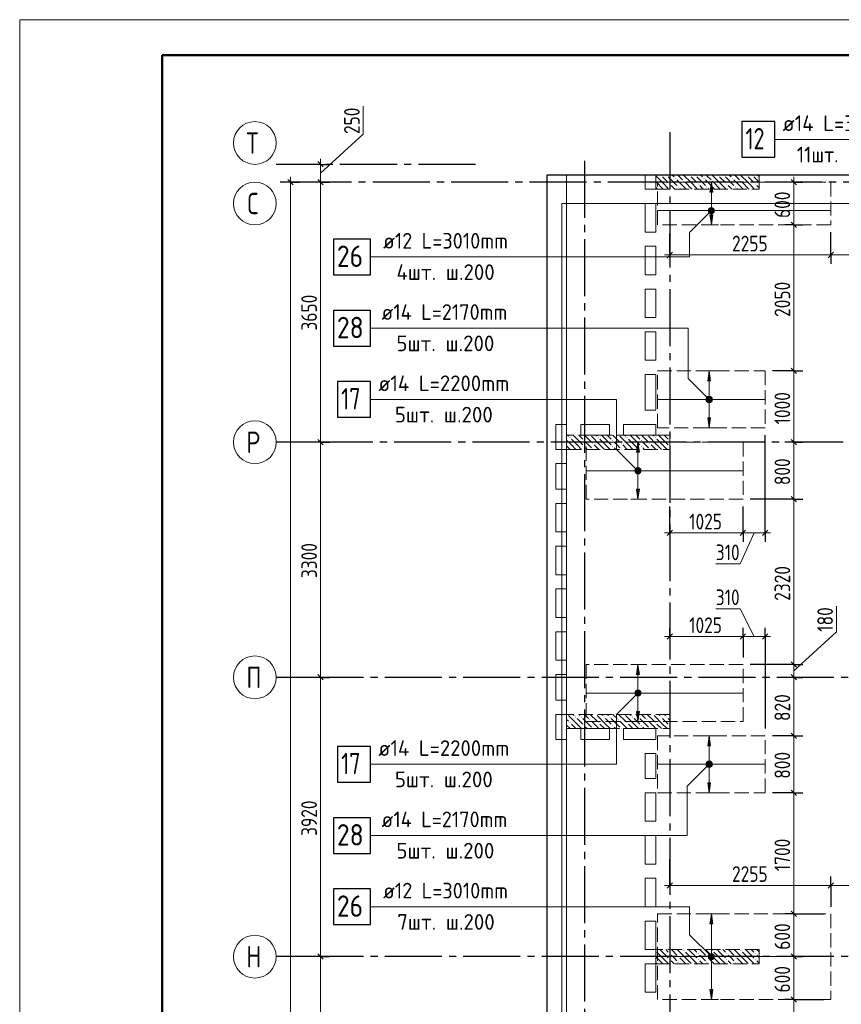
# Model space of a CAD drawing. Header units: millimetres. Extents: x 0 to 43617, y 0 to 59400.
# Tile 21 of 29: x 0 to 11528, y 45581 to 59400. Entities that reach past the tile are written whole.
import ezdxf

# ---------------------------------------------------------------- set-up
doc = ezdxf.new("R2010")
doc.units = ezdxf.units.MM
doc.linetypes.add('______2', pattern=[270, 200, -70])
doc.linetypes.add('______5', pattern=[1100, 800, -100, 100, -100])
for name, color, linetype, lineweight in [('Standard', 7, 'Continuous', 25), ('ДОП Верх по У', 7, 'Continuous', 25), ('ЖБ Пилон', 180, 'Continuous', 25), ('Оси', 40, '______5', 18), ('Позиционная метка номер позиции', 7, 'Continuous', 13), ('Примечания', 7, 'Continuous', 25)]:
    doc.layers.add(name, color=color, linetype=linetype, lineweight=lineweight)
doc.layers.add('ЖБ Перекрытие верхний уровень', color=7, linetype='Continuous', lineweight=25, true_color=0xe0e0ff)
doc.styles.add('GOST 2.304-81', font='txt')
doc.styles.add('ISOCPEUR', font='txt')

msp = doc.modelspace()

# ---------------------------------------------------------------- hatches: boundary and pattern name
at = {"layer": 'ДОП Верх по У', "linetype": 'Continuous', "lineweight": 13, "transparency": 33554687}
for points in [[(9725, 56980), (9705, 57120), (9685, 56980)], [(9667, 56720), (9742, 56720), (9737, 56739)], [(9667, 56720), (9737, 56739), (9673, 56739)], [(9673, 56701), (9742, 56720), (9667, 56720)], [(9673, 56739), (9737, 56739), (9724, 56752)], [(9673, 56739), (9724, 56752), (9686, 56752)], [(9673, 56701), (9737, 56701), (9742, 56720)], [(9686, 56688), (9737, 56701), (9673, 56701)], [(9686, 56752), (9724, 56752), (9705, 56758)], [(9686, 56688), (9724, 56688), (9737, 56701)], [(9724, 56688), (9686, 56688), (9705, 56683)], [(9694, 54330), (9674, 54470), (9654, 54330)], [(9636, 54070), (9711, 54070), (9706, 54089)], [(9636, 54070), (9706, 54089), (9642, 54089)], [(9642, 54051), (9711, 54070), (9636, 54070)], [(9642, 54089), (9706, 54089), (9693, 54102)], [(9642, 54089), (9693, 54102), (9655, 54102)], [(9642, 54051), (9706, 54051), (9711, 54070)], [(9655, 54038), (9706, 54051), (9642, 54051)], [(9655, 54102), (9693, 54102), (9674, 54108)], [(9655, 54038), (9693, 54038), (9706, 54051)], [(9693, 54038), (9655, 54038), (9674, 54033)], [(8695, 53330), (8675, 53470), (8655, 53330)], [(8637, 53070), (8712, 53070), (8707, 53089)], [(8637, 53070), (8707, 53089), (8642, 53089)], [(8642, 53051), (8712, 53070), (8637, 53070)], [(8642, 53089), (8707, 53089), (8693, 53102)], [(8642, 53089), (8693, 53102), (8656, 53102)], [(8642, 53051), (8707, 53051), (8712, 53070)], [(8656, 53102), (8693, 53102), (8675, 53108)], [(8656, 53038), (8707, 53051), (8642, 53051)], [(8656, 53038), (8693, 53038), (8707, 53051)], [(8693, 53038), (8656, 53038), (8675, 53033)], [(8695, 50210), (8675, 50350), (8655, 50210)], [(8637, 49950), (8712, 49950), (8707, 49969)], [(8637, 49950), (8707, 49969), (8642, 49969)], [(8642, 49931), (8712, 49950), (8637, 49950)], [(8642, 49969), (8707, 49969), (8693, 49982)], [(8642, 49969), (8693, 49982), (8656, 49982)], [(8642, 49931), (8707, 49931), (8712, 49950)], [(8656, 49918), (8707, 49931), (8642, 49931)], [(8656, 49982), (8693, 49982), (8675, 49988)], [(8656, 49918), (8693, 49918), (8707, 49931)], [(8693, 49918), (8656, 49918), (8675, 49913)], [(9694, 49210), (9674, 49350), (9654, 49210)], [(9636, 48950), (9711, 48950), (9706, 48969)], [(9636, 48950), (9706, 48969), (9642, 48969)], [(9642, 48931), (9711, 48950), (9636, 48950)], [(9642, 48969), (9706, 48969), (9693, 48982)], [(9642, 48969), (9693, 48982), (9655, 48982)], [(9642, 48931), (9706, 48931), (9711, 48950)], [(9655, 48918), (9706, 48931), (9642, 48931)], [(9655, 48982), (9693, 48982), (9674, 48988)], [(9655, 48918), (9693, 48918), (9706, 48931)], [(9693, 48918), (9655, 48918), (9674, 48913)], [(9725, 46710), (9705, 46850), (9685, 46710)], [(9667, 46250), (9742, 46250), (9737, 46269)], [(9667, 46250), (9737, 46269), (9673, 46269)], [(9673, 46231), (9742, 46250), (9667, 46250)], [(9673, 46269), (9737, 46269), (9724, 46282)], [(9673, 46269), (9724, 46282), (9686, 46282)], [(9673, 46231), (9737, 46231), (9742, 46250)], [(9686, 46218), (9737, 46231), (9673, 46231)], [(9686, 46282), (9724, 46282), (9705, 46288)], [(9686, 46218), (9724, 46218), (9737, 46231)], [(9724, 46218), (9686, 46218), (9705, 46213)]]:
    msp.add_hatch(color=7, dxfattribs=at).paths.add_polyline_path(points)
for points in [[(9725, 56660), (9705, 56520), (9685, 56660)], [(9694, 53810), (9674, 53670), (9654, 53810)], [(8695, 52810), (8675, 52670), (8655, 52810)], [(8695, 49690), (8675, 49550), (8655, 49690)], [(9694, 48690), (9674, 48550), (9654, 48690)], [(9725, 45790), (9705, 45650), (9685, 45790)]]:
    msp.add_hatch(color=7, dxfattribs=at).paths.add_polyline_path(points, flags=16)
at = {"layer": 'ЖБ Пилон', "linetype": 'Continuous', "lineweight": 18, "transparency": 33554687}
for points in [[(8994, 57213), (9001, 57220), (9007, 57213), (9001, 57207)], [(9074, 57213), (9081, 57220), (9087, 57213), (9081, 57207)], [(9394, 57213), (9401, 57220), (9407, 57213), (9401, 57207)], [(9474, 57213), (9481, 57220), (9487, 57213), (9481, 57207)], [(9794, 57213), (9801, 57220), (9807, 57213), (9801, 57207)], [(9874, 57213), (9881, 57220), (9887, 57213), (9881, 57207)], [(10194, 57213), (10201, 57220), (10207, 57213), (10201, 57207)], [(10274, 57213), (10281, 57220), (10287, 57213), (10281, 57207)], [(8924, 57137), (8927, 57133), (8924, 57130)], [(9114, 57093), (9121, 57100), (9127, 57093), (9121, 57087)], [(9194, 57173), (9201, 57180), (9207, 57173), (9201, 57167)], [(9314, 57133), (9321, 57140), (9327, 57133), (9321, 57127)], [(9514, 57093), (9521, 57100), (9527, 57093), (9521, 57087)], [(9594, 57173), (9601, 57180), (9607, 57173), (9601, 57167)], [(9714, 57133), (9721, 57140), (9727, 57133), (9721, 57127)], [(9914, 57093), (9921, 57100), (9927, 57093), (9921, 57087)], [(9994, 57173), (10001, 57180), (10007, 57173), (10001, 57167)], [(10114, 57133), (10121, 57140), (10127, 57133), (10121, 57127)], [(10314, 57093), (10321, 57100), (10327, 57093), (10321, 57087)], [(9234, 57053), (9241, 57060), (9247, 57053), (9241, 57047)], [(9634, 57053), (9641, 57060), (9647, 57053), (9641, 57047)], [(10034, 57053), (10041, 57060), (10047, 57053), (10041, 57047)], [(7714, 53533), (7721, 53540), (7727, 53533), (7721, 53527)], [(7914, 53493), (7921, 53500), (7927, 53493), (7921, 53487)], [(8004, 53570), (8001, 53567), (7998, 53570)], [(8114, 53533), (8121, 53540), (8127, 53533), (8121, 53527)], [(8314, 53493), (8321, 53500), (8327, 53493), (8321, 53487)], [(8404, 53570), (8401, 53567), (8398, 53570)], [(8514, 53533), (8521, 53540), (8527, 53533), (8521, 53527)], [(8714, 53493), (8721, 53500), (8727, 53493), (8721, 53487)], [(8804, 53570), (8801, 53567), (8798, 53570)], [(8914, 53533), (8921, 53540), (8927, 53533), (8921, 53527)], [(9114, 53493), (9121, 53500), (9124, 53497), (9124, 53490), (9121, 53487)], [(7914, 53413), (7921, 53420), (7927, 53413), (7921, 53407)], [(8034, 53453), (8041, 53460), (8047, 53453), (8041, 53447)], [(8034, 53373), (8041, 53380), (8047, 53373), (8044, 53370), (8038, 53370)], [(8314, 53413), (8321, 53420), (8327, 53413), (8321, 53407)], [(8434, 53453), (8441, 53460), (8447, 53453), (8441, 53447)], [(8434, 53373), (8441, 53380), (8447, 53373), (8444, 53370), (8438, 53370)], [(8714, 53413), (8721, 53420), (8727, 53413), (8721, 53407)], [(8834, 53453), (8841, 53460), (8847, 53453), (8841, 53447)], [(8834, 53373), (8841, 53380), (8847, 53373), (8844, 53370), (8838, 53370)], [(9114, 53413), (9121, 53420), (9124, 53417), (9124, 53410), (9121, 53407)], [(7684, 49650), (7681, 49647), (7678, 49650)], [(7794, 49613), (7801, 49620), (7807, 49613), (7801, 49607)], [(7874, 49613), (7881, 49620), (7887, 49613), (7881, 49607)], [(8084, 49650), (8081, 49647), (8078, 49650)], [(8194, 49613), (8201, 49620), (8207, 49613), (8201, 49607)], [(8274, 49613), (8281, 49620), (8287, 49613), (8281, 49607)], [(8484, 49650), (8481, 49647), (8478, 49650)], [(8594, 49613), (8601, 49620), (8607, 49613), (8601, 49607)], [(8674, 49613), (8681, 49620), (8687, 49613), (8681, 49607)], [(8884, 49650), (8881, 49647), (8878, 49650)], [(8994, 49613), (9001, 49620), (9007, 49613), (9001, 49607)], [(9074, 49613), (9081, 49620), (9087, 49613), (9081, 49607)], [(7714, 49533), (7721, 49540), (7727, 49533), (7721, 49527)], [(7914, 49493), (7921, 49500), (7927, 49493), (7921, 49487)], [(7994, 49573), (8001, 49580), (8007, 49573), (8001, 49567)], [(8114, 49533), (8121, 49540), (8127, 49533), (8121, 49527)], [(8314, 49493), (8321, 49500), (8327, 49493), (8321, 49487)], [(8394, 49573), (8401, 49580), (8407, 49573), (8401, 49567)], [(8514, 49533), (8521, 49540), (8527, 49533), (8521, 49527)], [(8714, 49493), (8721, 49500), (8727, 49493), (8721, 49487)], [(8794, 49573), (8801, 49580), (8807, 49573), (8801, 49567)], [(8914, 49533), (8921, 49540), (8927, 49533), (8921, 49527)], [(9114, 49493), (9121, 49500), (9124, 49497), (9124, 49490), (9121, 49487)], [(8034, 49453), (8041, 49460), (8047, 49453), (8044, 49450), (8038, 49450)], [(8434, 49453), (8441, 49460), (8447, 49453), (8444, 49450), (8438, 49450)], [(8834, 49453), (8841, 49460), (8847, 49453), (8844, 49450), (8838, 49450)], [(8924, 46337), (8927, 46333), (8924, 46330)], [(9114, 46293), (9121, 46300), (9127, 46293), (9121, 46287)], [(9314, 46333), (9321, 46340), (9327, 46333), (9321, 46327)], [(9514, 46293), (9521, 46300), (9527, 46293), (9521, 46287)], [(9714, 46333), (9721, 46340), (9727, 46333), (9721, 46327)], [(9914, 46293), (9921, 46300), (9927, 46293), (9921, 46287)], [(10114, 46333), (10121, 46340), (10127, 46333), (10121, 46327)], [(10314, 46293), (10321, 46300), (10327, 46293), (10321, 46287)], [(9114, 46213), (9121, 46220), (9127, 46213), (9121, 46207)], [(9234, 46253), (9241, 46260), (9247, 46253), (9241, 46247)], [(9234, 46173), (9241, 46180), (9247, 46173), (9241, 46167)], [(9514, 46213), (9521, 46220), (9527, 46213), (9521, 46207)], [(9634, 46253), (9641, 46260), (9647, 46253), (9641, 46247)], [(9634, 46173), (9641, 46180), (9647, 46173), (9641, 46167)], [(9914, 46213), (9921, 46220), (9927, 46213), (9921, 46207)], [(10034, 46253), (10041, 46260), (10047, 46253), (10041, 46247)], [(10034, 46173), (10041, 46180), (10047, 46173), (10041, 46167)], [(10314, 46213), (10321, 46220), (10327, 46213), (10321, 46207)]]:
    msp.add_hatch(color=7, dxfattribs=at).paths.add_polyline_path(points, flags=16)
at = {"layer": 'Позиционная метка номер позиции', "linetype": 'Continuous', "lineweight": 13, "transparency": 33554687}
for points in [[(9737, 56688), (9673, 56752), (9662, 56731)], [(9737, 56688), (9662, 56731), (9716, 56677)], [(9716, 56677), (9662, 56731), (9662, 56709)], [(9716, 56677), (9662, 56709), (9694, 56677)], [(9694, 56677), (9662, 56709), (9673, 56688)], [(9748, 56709), (9694, 56763), (9673, 56752)], [(9748, 56709), (9673, 56752), (9737, 56688)], [(9748, 56731), (9716, 56763), (9694, 56763)], [(9748, 56731), (9694, 56763), (9748, 56709)], [(9716, 56763), (9748, 56731), (9737, 56752)], [(9642, 54038), (9685, 54113), (9631, 54059)], [(9631, 54059), (9685, 54113), (9663, 54113)], [(9631, 54059), (9663, 54113), (9631, 54081)], [(9631, 54081), (9663, 54113), (9642, 54102)], [(9642, 54038), (9706, 54102), (9685, 54113)], [(9663, 54027), (9706, 54102), (9642, 54038)], [(9663, 54027), (9717, 54081), (9706, 54102)], [(9685, 54027), (9717, 54081), (9663, 54027)], [(9685, 54027), (9717, 54059), (9717, 54081)], [(9717, 54059), (9685, 54027), (9706, 54038)], [(8643, 53038), (8686, 53113), (8631, 53059)], [(8631, 53059), (8686, 53113), (8663, 53113)], [(8631, 53059), (8663, 53113), (8631, 53081)], [(8631, 53081), (8663, 53113), (8643, 53102)], [(8643, 53038), (8707, 53102), (8686, 53113)], [(8663, 53027), (8707, 53102), (8643, 53038)], [(8663, 53027), (8718, 53081), (8707, 53102)], [(8686, 53027), (8718, 53081), (8663, 53027)], [(8686, 53027), (8718, 53059), (8718, 53081)], [(8718, 53059), (8686, 53027), (8707, 53038)], [(8707, 49918), (8643, 49982), (8631, 49961)], [(8707, 49918), (8631, 49961), (8686, 49907)], [(8686, 49907), (8631, 49961), (8631, 49939)], [(8686, 49907), (8631, 49939), (8663, 49907)], [(8663, 49907), (8631, 49939), (8643, 49918)], [(8718, 49939), (8663, 49993), (8643, 49982)], [(8718, 49939), (8643, 49982), (8707, 49918)], [(8718, 49961), (8686, 49993), (8663, 49993)], [(8718, 49961), (8663, 49993), (8718, 49939)], [(8686, 49993), (8718, 49961), (8707, 49982)], [(9706, 48918), (9642, 48982), (9631, 48961)], [(9706, 48918), (9631, 48961), (9685, 48907)], [(9685, 48907), (9631, 48961), (9631, 48939)], [(9685, 48907), (9631, 48939), (9663, 48907)], [(9663, 48907), (9631, 48939), (9642, 48918)], [(9717, 48939), (9663, 48993), (9642, 48982)], [(9717, 48939), (9642, 48982), (9706, 48918)], [(9717, 48961), (9685, 48993), (9663, 48993)], [(9717, 48961), (9663, 48993), (9717, 48939)], [(9685, 48993), (9717, 48961), (9706, 48982)], [(9673, 46218), (9716, 46293), (9662, 46239)], [(9662, 46239), (9716, 46293), (9694, 46293)], [(9662, 46239), (9694, 46293), (9662, 46261)], [(9662, 46261), (9694, 46293), (9673, 46282)], [(9673, 46218), (9737, 46282), (9716, 46293)], [(9694, 46207), (9737, 46282), (9673, 46218)], [(9694, 46207), (9748, 46261), (9737, 46282)], [(9716, 46207), (9748, 46261), (9694, 46207)], [(9716, 46207), (9748, 46239), (9748, 46261)], [(9748, 46239), (9716, 46207), (9737, 46218)]]:
    msp.add_hatch(color=7, dxfattribs=at).paths.add_polyline_path(points)

# ---------------------------------------------------------------- linework, layer by layer
at = {"layer": 'Standard', "color": 7, "linetype": 'Continuous', "lineweight": 13, "transparency": 33554687}
for p, q in [((4821, 57795), (4821, 58186)), ((4221, 57245), (4821, 57795)), ((4221, 57370), (4221, 57445)), ((4221, 57120), (4221, 57370)), ((3802, 57120), (3802, 57195)), ((4221, 53470), (4221, 57120)), ((10861, 57120), (10861, 57195)), ((10861, 57120), (10861, 56520)), ((9124, 56098), (9049, 56098)), ((11381, 56098), (12989, 56098)), ((10861, 54470), (10861, 53470)), ((4221, 50170), (4221, 53470)), ((10861, 53470), (10861, 52670)), ((10861, 52670), (10861, 50350)), ((9124, 52196), (9049, 52196)), ((10305, 52196), (10111, 51764)), ((10149, 52196), (10461, 52196)), ((10461, 52196), (10536, 52196)), ((10111, 51764), (9767, 51764)), ((10111, 51133), (9767, 51133)), ((10305, 50742), (10111, 51133)), ((11461, 50810), (11461, 51170)), ((9124, 50742), (9049, 50742)), ((9124, 50742), (10149, 50742)), ((10149, 50742), (10461, 50742)), ((10461, 50742), (10536, 50742)), ((10861, 50260), (11461, 50810)), ((10861, 50350), (10861, 50170)), ((4221, 46250), (4221, 50170)), ((10861, 50170), (10861, 49350)), ((10861, 49350), (10861, 48550)), ((10861, 48550), (10861, 46850)), ((9124, 47250), (9049, 47250)), ((9124, 47250), (11381, 47250)), ((11381, 47250), (12279, 47250)), ((10861, 46850), (10861, 46250)), ((4221, 42330), (4221, 46250)), ((10861, 46250), (10861, 45650)), ((10861, 45650), (10861, 43950))]:
    msp.add_line(p, q, dxfattribs=at)
at = {"layer": 'Standard', "color": 251, "linetype": 'Continuous', "lineweight": -3, "true_color": 0x656565, "transparency": 33554687}
for p, q in [((4221, 57370), (3700, 57370)), ((4221, 57370), (4096, 57370)), ((4221, 57370), (4346, 57370)), ((3802, 57120), (3677, 57120)), ((4221, 57120), (3700, 57120)), ((3802, 57120), (3927, 57120)), ((3802, 57120), (3802, 57120)), ((4221, 57120), (4096, 57120)), ((4221, 57120), (4346, 57120)), ((10861, 57120), (10561, 57120)), ((10861, 57120), (10736, 57120)), ((10861, 57120), (10986, 57120)), ((10861, 56520), (10736, 56520)), ((10861, 56520), (10986, 56520)), ((10861, 56520), (10861, 56520)), ((9124, 56098), (9124, 56400)), ((9124, 56098), (9124, 56223)), ((11381, 56098), (11381, 56223)), ((9124, 56098), (9124, 55973)), ((11381, 56098), (11381, 55973)), ((10861, 54470), (10736, 54470)), ((10861, 54470), (10986, 54470)), ((4221, 53470), (4096, 53470)), ((4221, 53470), (4346, 53470)), ((10861, 53470), (10736, 53470)), ((10861, 53470), (10986, 53470)), ((10861, 52670), (10736, 52670)), ((10861, 52670), (10986, 52670)), ((9124, 52196), (9124, 52570)), ((9124, 52196), (9124, 52321)), ((10149, 52196), (10149, 52321)), ((10461, 52196), (10461, 52321)), ((9124, 52196), (9124, 52071)), ((10149, 52196), (10149, 52071)), ((10461, 52196), (10461, 52071)), ((9124, 50742), (9124, 50867)), ((10149, 50742), (10149, 50867)), ((10461, 50742), (10461, 50867)), ((9124, 50742), (9124, 50617)), ((9124, 50742), (9124, 50450)), ((10149, 50742), (10149, 50617)), ((10149, 50742), (10149, 50450)), ((10461, 50742), (10461, 50617)), ((10461, 50742), (10461, 49450)), ((10861, 50350), (10736, 50350)), ((10861, 50350), (10986, 50350)), ((4221, 50170), (4096, 50170)), ((4221, 50170), (4346, 50170)), ((10861, 50170), (10736, 50170)), ((10861, 50170), (10986, 50170)), ((10861, 50170), (10861, 50170)), ((10861, 49350), (10736, 49350)), ((10861, 49350), (10986, 49350)), ((10861, 48550), (10736, 48550)), ((10861, 48550), (10986, 48550)), ((9124, 47250), (9124, 47617)), ((9124, 47250), (9124, 47375)), ((11381, 47250), (11381, 47375)), ((9124, 47250), (9124, 47125)), ((11381, 47250), (11381, 47125)), ((11381, 47250), (11381, 46950)), ((10861, 46850), (10736, 46850)), ((10861, 46850), (10986, 46850)), ((10861, 46850), (11281, 46850)), ((4221, 46250), (4096, 46250)), ((4221, 46250), (4346, 46250)), ((10861, 46250), (10736, 46250)), ((10861, 46250), (10986, 46250)), ((10861, 46250), (10861, 46250)), ((10861, 45650), (10736, 45650)), ((10861, 45650), (10986, 45650)), ((10861, 45650), (11281, 45650))]:
    msp.add_line(p, q, dxfattribs=at)
at = {"layer": 'Standard', "color": 7, "linetype": 'Continuous', "lineweight": 25, "transparency": 33554687}
for p, q in [((4258, 57333), (4183, 57408)), ((3839, 57083), (3764, 57158)), ((4258, 57083), (4183, 57158)), ((10823, 57158), (10898, 57083)), ((10823, 56558), (10898, 56483)), ((9086, 56060), (9161, 56135)), ((11343, 56060), (11418, 56135)), ((10823, 54508), (10898, 54433)), ((4258, 53433), (4183, 53508)), ((10823, 53508), (10898, 53433)), ((10823, 52708), (10898, 52633)), ((9086, 52159), (9161, 52234)), ((10111, 52159), (10186, 52234)), ((10423, 52159), (10498, 52234)), ((9086, 50704), (9161, 50779)), ((10111, 50704), (10186, 50779)), ((10423, 50704), (10498, 50779)), ((10823, 50388), (10898, 50313)), ((4258, 50133), (4183, 50208)), ((10823, 50208), (10898, 50133)), ((10823, 49388), (10898, 49313)), ((10823, 48588), (10898, 48513)), ((9086, 47213), (9161, 47288)), ((11343, 47213), (11418, 47288)), ((10823, 46888), (10898, 46813)), ((4258, 46213), (4183, 46288)), ((10823, 46288), (10898, 46213)), ((10823, 45688), (10898, 45613))]:
    msp.add_line(p, q, dxfattribs=at)
at = {"layer": 'Standard', "color": 7, "linetype": 'Continuous', "lineweight": 13, "transparency": 33554687}
msp.add_lwpolyline([(0, 0), (42000, 0), (42000, 59400), (0, 59400), (0, 0)], close=True, dxfattribs=at)
for points in [[(42000, 59400), (0, 59400), (0, 0), (42000, 0), (42000, 59400)], [(42000, 59400), (0, 59400), (0, 0), (42000, 0), (42000, 59400)], [(7674, 10380), (33074, 10380), (33074, 57220), (7674, 57220), (7674, 10380)], [(3802, 10630), (3802, 33448), (3802, 33448), (3802, 57120)], [(10861, 56520), (10861, 56510), (10861, 56510), (10861, 56129), (10861, 56129), (10861, 54470)], [(9124, 56098), (10848, 56098), (10848, 56098), (11090, 56098), (11090, 56098), (11381, 56098)], [(9124, 52196), (9318, 52196), (9318, 52196), (10149, 52196)]]:
    msp.add_lwpolyline(points, dxfattribs=at)
at = {"layer": 'Standard', "color": 7, "linetype": 'Continuous', "lineweight": 50, "transparency": 33554687}
msp.add_lwpolyline([(2000, 58900), (41500, 58900), (41500, 500), (2000, 500), (2000, 58900)], close=True, dxfattribs=at)
at = {"layer": 'Standard', "color": 7, "linetype": 'Continuous', "lineweight": 25, "transparency": 33554687}
msp.add_lwpolyline([(7394, 10100), (33074, 10100), (33074, 57220), (7394, 57220), (7394, 10100)], dxfattribs=at)
at = {"layer": 'Standard', "color": 254, "linetype": 'Continuous', "lineweight": 13, "true_color": 0xc4c4ff, "transparency": 33554687}
msp.add_lwpolyline([(7606, 10312), (32674, 10312), (32674, 56820), (7606, 56820), (7606, 10312)], dxfattribs=at)
at = {"layer": 'Standard', "color": 251, "linetype": 'Continuous', "lineweight": -3, "true_color": 0x656565, "transparency": 33554687}
for points in [[(11381, 56098), (11381, 56115), (11381, 56115), (11381, 56115), (11381, 56115), (11381, 56115), (11381, 56115), (11381, 56115), (11381, 56115), (11381, 56115), (11381, 56115), (11381, 56115), (11381, 56115), (11381, 56115), (11381, 56115), (11381, 56260), (11381, 56260), (11381, 56420)], [(10861, 54470), (10844, 54470), (10844, 54470), (10844, 54470), (10844, 54470), (10844, 54470), (10844, 54470), (10844, 54470), (10844, 54470), (10844, 54470), (10844, 54470), (10844, 54470), (10844, 54470), (10844, 54470), (10844, 54470), (10844, 54470), (10844, 54470), (10844, 54470), (10844, 54470), (10844, 54470), (10844, 54470), (10844, 54470), (10844, 54470), (10844, 54470), (10844, 54470), (10844, 54470), (10844, 54470), (10844, 54470), (10844, 54470), (10844, 54470), (10844, 54470), (10844, 54470), (10844, 54470), (10844, 54470), (10844, 54470), (10844, 54470), (10844, 54470), (10844, 54470), (10844, 54470), (10844, 54470), (10844, 54470), (10844, 54470), (10844, 54470), (10844, 54470), (10844, 54470), (10844, 54470), (10844, 54470), (10844, 54470), (10844, 54470), (10844, 54470), (10844, 54470), (10844, 54470), (10844, 54470), (10844, 54470), (10844, 54470), (10844, 54470), (10844, 54470), (10844, 54470), (10844, 54470), (10561, 54470)], [(10461, 52196), (10461, 52455), (10461, 52455), (10461, 53570)], [(4221, 53470), (4204, 53470), (4204, 53470), (3700, 53470)], [(10861, 53470), (10844, 53470), (10844, 53470), (10844, 53470), (10844, 53470), (10844, 53470), (10844, 53470), (10844, 53470), (10844, 53470), (10844, 53470), (10844, 53470), (10844, 53470), (10844, 53470), (10844, 53470), (10844, 53470), (10844, 53470), (10844, 53470), (10844, 53470), (10844, 53470), (10844, 53470), (10844, 53470), (10844, 53470), (10844, 53470), (10844, 53470), (10844, 53470), (10844, 53470), (10844, 53470), (10844, 53470), (10844, 53470), (10844, 53470), (10844, 53470), (10844, 53470), (10844, 53470), (10844, 53470), (10844, 53470), (10844, 53470), (10844, 53470), (10844, 53470), (10844, 53470), (10844, 53470), (10844, 53470), (10844, 53470), (10844, 53470), (10844, 53470), (10844, 53470), (10844, 53470), (10844, 53470), (10844, 53470), (10844, 53470), (10844, 53470), (10844, 53470), (10844, 53470), (10844, 53470), (10844, 53470), (10844, 53470), (10844, 53470), (10844, 53470), (10837, 53470)], [(10861, 52670), (10844, 52670), (10844, 52670), (10844, 52670), (10844, 52670), (10844, 52670), (10844, 52670), (10844, 52670), (10844, 52670), (10844, 52670), (10844, 52670), (10844, 52670), (10844, 52670), (10844, 52670), (10844, 52670), (10844, 52670), (10844, 52670), (10844, 52670), (10844, 52670), (10844, 52670), (10844, 52670), (10844, 52670), (10844, 52670), (10844, 52670), (10844, 52670), (10844, 52670), (10844, 52670), (10844, 52670), (10844, 52670), (10844, 52670), (10844, 52670), (10844, 52670), (10844, 52670), (10844, 52670), (10844, 52670), (10844, 52670), (10844, 52670), (10844, 52670), (10844, 52670), (10844, 52670), (10844, 52670), (10844, 52670), (10844, 52670), (10844, 52670), (10844, 52670), (10844, 52670), (10844, 52670), (10844, 52670), (10844, 52670), (10844, 52670), (10844, 52670), (10844, 52670), (10844, 52670), (10844, 52670), (10844, 52670), (10249, 52670)], [(10149, 52196), (10149, 52387), (10149, 52387), (10149, 52570)], [(10861, 50350), (10844, 50350), (10844, 50350), (10844, 50350), (10844, 50350), (10844, 50350), (10844, 50350), (10844, 50350), (10844, 50350), (10844, 50350), (10844, 50350), (10844, 50350), (10844, 50350), (10844, 50350), (10844, 50350), (10844, 50350), (10844, 50350), (10844, 50350), (10844, 50350), (10844, 50350), (10844, 50350), (10844, 50350), (10844, 50350), (10844, 50350), (10844, 50350), (10844, 50350), (10844, 50350), (10844, 50350), (10844, 50350), (10844, 50350), (10844, 50350), (10844, 50350), (10844, 50350), (10844, 50350), (10844, 50350), (10844, 50350), (10844, 50350), (10844, 50350), (10844, 50350), (10844, 50350), (10844, 50350), (10844, 50350), (10844, 50350), (10844, 50350), (10844, 50350), (10844, 50350), (10844, 50350), (10844, 50350), (10844, 50350), (10844, 50350), (10844, 50350), (10844, 50350), (10844, 50350), (10249, 50350)], [(4221, 50170), (4204, 50170), (4204, 50170), (4204, 50170), (4204, 50170), (3700, 50170)], [(10861, 49350), (10844, 49350), (10844, 49350), (10844, 49350), (10844, 49350), (10844, 49350), (10844, 49350), (10844, 49350), (10844, 49350), (10844, 49350), (10844, 49350), (10844, 49350), (10844, 49350), (10844, 49350), (10844, 49350), (10844, 49350), (10844, 49350), (10844, 49350), (10844, 49350), (10844, 49350), (10844, 49350), (10844, 49350), (10844, 49350), (10844, 49350), (10844, 49350), (10844, 49350), (10844, 49350), (10844, 49350), (10844, 49350), (10844, 49350), (10844, 49350), (10844, 49350), (10844, 49350), (10844, 49350), (10844, 49350), (10844, 49350), (10844, 49350), (10844, 49350), (10844, 49350), (10844, 49350), (10844, 49350), (10844, 49350), (10844, 49350), (10844, 49350), (10844, 49350), (10844, 49350), (10844, 49350), (10844, 49350), (10844, 49350), (10844, 49350), (10844, 49350), (10561, 49350)], [(10861, 48550), (10844, 48550), (10844, 48550), (10844, 48550), (10844, 48550), (10844, 48550), (10844, 48550), (10844, 48550), (10844, 48550), (10844, 48550), (10844, 48550), (10844, 48550), (10844, 48550), (10844, 48550), (10844, 48550), (10844, 48550), (10844, 48550), (10844, 48550), (10844, 48550), (10844, 48550), (10844, 48550), (10844, 48550), (10844, 48550), (10844, 48550), (10844, 48550), (10844, 48550), (10844, 48550), (10844, 48550), (10844, 48550), (10844, 48550), (10844, 48550), (10844, 48550), (10844, 48550), (10844, 48550), (10844, 48550), (10844, 48550), (10844, 48550), (10844, 48550), (10844, 48550), (10844, 48550), (10844, 48550), (10844, 48550), (10844, 48550), (10844, 48550), (10844, 48550), (10844, 48550), (10844, 48550), (10844, 48550), (10844, 48550), (10561, 48550)], [(4221, 46250), (4204, 46250), (4204, 46250), (4204, 46250), (4204, 46250), (4204, 46250), (4204, 46250), (3700, 46250)]]:
    msp.add_lwpolyline(points, dxfattribs=at)
at = {"layer": 'ДОП Верх по У', "color": 7, "linetype": 'Continuous', "lineweight": 13, "transparency": 33554687}
for p, q in [((10686, 57720), (12794, 57720)), ((5079, 56070), (7121, 56070)), ((5057, 55070), (7121, 55070)), ((5013, 54070), (7121, 54070)), ((5013, 48950), (7121, 48950)), ((5057, 47950), (7121, 47950)), ((5079, 46950), (7121, 46950))]:
    msp.add_line(p, q, dxfattribs=at)
at = {"layer": 'ДОП Верх по У', "color": 251, "linetype": 'Continuous', "lineweight": 13, "true_color": 0x494949, "transparency": 33554687}
for p, q in [((9705, 57120), (9605, 57120)), ((9705, 57120), (9685, 56980)), ((9725, 56980), (9705, 57120)), ((9705, 57120), (9805, 57120)), ((9705, 57120), (9705, 57120)), ((9685, 56980), (9725, 56980)), ((9705, 56750), (9705, 56980)), ((9667, 56720), (9667, 56720)), ((9705, 56520), (9685, 56660)), ((9685, 56660), (9725, 56660)), ((9705, 56660), (9705, 56690)), ((9725, 56660), (9705, 56520)), ((9742, 56720), (9742, 56720)), ((9705, 56520), (9605, 56520)), ((9705, 56520), (9805, 56520)), ((9705, 56520), (9705, 56520)), ((9674, 54470), (9574, 54470)), ((9674, 54470), (9654, 54330)), ((9694, 54330), (9674, 54470)), ((9674, 54470), (9774, 54470)), ((9674, 54470), (9674, 54470)), ((9654, 54330), (9694, 54330)), ((9674, 54100), (9674, 54330)), ((9636, 54070), (9636, 54070)), ((9674, 53810), (9674, 54040)), ((9711, 54070), (9711, 54070)), ((9674, 53670), (9654, 53810)), ((9654, 53810), (9694, 53810)), ((9694, 53810), (9674, 53670)), ((9674, 53670), (9574, 53670)), ((9674, 53670), (9774, 53670)), ((9674, 53670), (9674, 53670)), ((8675, 53470), (8575, 53470)), ((8675, 53470), (8655, 53330)), ((8695, 53330), (8675, 53470)), ((8675, 53470), (8775, 53470)), ((8675, 53470), (8675, 53470)), ((8655, 53330), (8695, 53330)), ((8675, 53100), (8675, 53330)), ((8637, 53070), (8637, 53070)), ((8712, 53070), (8712, 53070)), ((8675, 52810), (8675, 53040)), ((8675, 52670), (8655, 52810)), ((8655, 52810), (8695, 52810)), ((8695, 52810), (8675, 52670)), ((8675, 52670), (8575, 52670)), ((8675, 52670), (8775, 52670)), ((8675, 52670), (8675, 52670)), ((8675, 50350), (8575, 50350)), ((8675, 50350), (8655, 50210)), ((8695, 50210), (8675, 50350)), ((8675, 50350), (8775, 50350)), ((8675, 50350), (8675, 50350)), ((8655, 50210), (8695, 50210)), ((8675, 49980), (8675, 50210)), ((8637, 49950), (8637, 49950)), ((8675, 49690), (8675, 49920)), ((8712, 49950), (8712, 49950)), ((8675, 49550), (8655, 49690)), ((8655, 49690), (8695, 49690)), ((8695, 49690), (8675, 49550)), ((8675, 49550), (8575, 49550)), ((8675, 49550), (8775, 49550)), ((8675, 49550), (8675, 49550)), ((9674, 49350), (9574, 49350)), ((9674, 49350), (9654, 49210)), ((9694, 49210), (9674, 49350)), ((9674, 49350), (9774, 49350)), ((9674, 49350), (9674, 49350)), ((9654, 49210), (9694, 49210)), ((9674, 48980), (9674, 49210)), ((9636, 48950), (9636, 48950)), ((9674, 48690), (9674, 48920)), ((9711, 48950), (9711, 48950)), ((9674, 48550), (9654, 48690)), ((9654, 48690), (9694, 48690)), ((9694, 48690), (9674, 48550)), ((9674, 48550), (9574, 48550)), ((9674, 48550), (9774, 48550)), ((9674, 48550), (9674, 48550)), ((9705, 46850), (9605, 46850)), ((9705, 46850), (9685, 46710)), ((9725, 46710), (9705, 46850)), ((9705, 46850), (9805, 46850)), ((9705, 46850), (9705, 46850)), ((9685, 46710), (9725, 46710)), ((9705, 46280), (9705, 46710)), ((9667, 46250), (9667, 46250)), ((9705, 45790), (9705, 46220)), ((9742, 46250), (9742, 46250)), ((9705, 45650), (9685, 45790)), ((9685, 45790), (9725, 45790)), ((9725, 45790), (9705, 45650)), ((9705, 45650), (9605, 45650)), ((9705, 45650), (9805, 45650)), ((9705, 45650), (9705, 45650))]:
    msp.add_line(p, q, dxfattribs=at)
at = {"layer": 'ДОП Верх по У', "color": 7, "linetype": 'Continuous', "lineweight": 18, "transparency": 33554687}
for p, q in [((11375, 56720), (8955, 56720)), ((10456, 54070), (8956, 54070)), ((10142, 53070), (7956, 53070)), ((10142, 49950), (7956, 49950)), ((10456, 48950), (8956, 48950)), ((11375, 46250), (8955, 46250))]:
    msp.add_line(p, q, dxfattribs=at)
at = {"layer": 'ДОП Верх по У', "color": 7, "linetype": 'Continuous', "lineweight": 25, "transparency": 33554687}
for points in [[(10134, 57470), (10594, 57470), (10594, 57970), (10134, 57970), (10134, 57470)], [(4401, 55820), (4921, 55820), (4921, 56320), (4401, 56320), (4401, 55820)], [(4401, 54820), (4921, 54820), (4921, 55320), (4401, 55320), (4401, 54820)], [(4461, 53820), (4921, 53820), (4921, 54320), (4461, 54320), (4461, 53820)], [(4461, 48700), (4921, 48700), (4921, 49200), (4461, 49200), (4461, 48700)], [(4401, 47700), (4921, 47700), (4921, 48200), (4401, 48200), (4401, 47700)], [(4401, 46700), (4921, 46700), (4921, 47200), (4401, 47200), (4401, 46700)]]:
    msp.add_lwpolyline(points, dxfattribs=at)
at = {"layer": 'ДОП Верх по У', "color": 251, "linetype": 'Continuous', "lineweight": 13, "true_color": 0x494949, "transparency": 33554687}
for centre in [(9705, 56720), (9674, 54070), (8675, 53070), (8675, 49950), (9674, 48950), (9705, 46250)]:
    msp.add_circle(centre, 37.5, dxfattribs=at)
at = {"layer": 'ЖБ Перекрытие верхний уровень', "color": 7, "linetype": 'Continuous', "lineweight": 18, "transparency": 33554687}
for p, q in [((8774, 57220), (7394, 57220)), ((7394, 57220), (7394, 28680)), ((8774, 57020), (8774, 57220)), ((22354, 57220), (8924, 57220)), ((8924, 57220), (8924, 57020)), ((8924, 57020), (8774, 57020)), ((8774, 56820), (8924, 56820)), ((8774, 56420), (8774, 56820)), ((8924, 56820), (8924, 56420)), ((8924, 56420), (8774, 56420)), ((8774, 55820), (8774, 56220)), ((8774, 56220), (8924, 56220)), ((8924, 56220), (8924, 55820)), ((8924, 55820), (8774, 55820)), ((8774, 55220), (8774, 55620)), ((8774, 55620), (8924, 55620)), ((8924, 55620), (8924, 55220)), ((8924, 55220), (8774, 55220)), ((8774, 54620), (8774, 55020)), ((8774, 55020), (8924, 55020)), ((8924, 55020), (8924, 54620)), ((8924, 54620), (8774, 54620)), ((8774, 53920), (8774, 54420)), ((8774, 54420), (8924, 54420)), ((8924, 54420), (8924, 53920)), ((8924, 53920), (8774, 53920)), ((7524, 53720), (7674, 53720)), ((7524, 53370), (7524, 53720)), ((7674, 53720), (7674, 53370)), ((7874, 53570), (7874, 53720)), ((7874, 53720), (8274, 53720)), ((8274, 53720), (8274, 53570)), ((8474, 53570), (8474, 53720)), ((8474, 53720), (8924, 53720)), ((8924, 53720), (8924, 53570)), ((8274, 53570), (7874, 53570)), ((8924, 53570), (8474, 53570)), ((7674, 53370), (7524, 53370)), ((7524, 52810), (7524, 53170)), ((7524, 53170), (7674, 53170)), ((7674, 53170), (7674, 52810)), ((7674, 52810), (7524, 52810)), ((7524, 52210), (7524, 52610)), ((7524, 52610), (7674, 52610)), ((7674, 52610), (7674, 52210)), ((7674, 52210), (7524, 52210)), ((7524, 51610), (7524, 52010)), ((7524, 52010), (7674, 52010)), ((7674, 52010), (7674, 51610)), ((7674, 51610), (7524, 51610)), ((7524, 51010), (7524, 51410)), ((7524, 51410), (7674, 51410)), ((7674, 51410), (7674, 51010)), ((7674, 51010), (7524, 51010)), ((7524, 50810), (7674, 50810)), ((7524, 50410), (7524, 50810)), ((7674, 50810), (7674, 50410)), ((7674, 50410), (7524, 50410)), ((7524, 49850), (7524, 50210)), ((7524, 50210), (7674, 50210)), ((7674, 50210), (7674, 49850)), ((7674, 49850), (7524, 49850)), ((7524, 49300), (7524, 49650)), ((7524, 49650), (7674, 49650)), ((7674, 49650), (7674, 49300)), ((7874, 49300), (7874, 49450)), ((7874, 49450), (8274, 49450)), ((8274, 49450), (8274, 49300)), ((8474, 49300), (8474, 49450)), ((8474, 49450), (8924, 49450)), ((8924, 49450), (8924, 49300)), ((7674, 49300), (7524, 49300)), ((8274, 49300), (7874, 49300)), ((8924, 49300), (8474, 49300)), ((8774, 48750), (8774, 49100)), ((8774, 49100), (8924, 49100)), ((8924, 49100), (8924, 48750)), ((8924, 48750), (8774, 48750)), ((8774, 48150), (8774, 48550)), ((8774, 48550), (8924, 48550)), ((8924, 48550), (8924, 48150)), ((8924, 48150), (8774, 48150)), ((8774, 47950), (8924, 47950)), ((8774, 47550), (8774, 47950)), ((8924, 47950), (8924, 47550)), ((8924, 47550), (8774, 47550)), ((8774, 46950), (8774, 47350)), ((8774, 47350), (8924, 47350)), ((8924, 47350), (8924, 46950)), ((8924, 46950), (8774, 46950)), ((8774, 46350), (8774, 46750)), ((8774, 46750), (8924, 46750)), ((8924, 46750), (8924, 46350)), ((8924, 46350), (8774, 46350)), ((8774, 45750), (8774, 46150)), ((8774, 46150), (8924, 46150)), ((8924, 46150), (8924, 45750)), ((8924, 45750), (8774, 45750))]:
    msp.add_line(p, q, dxfattribs=at)
at = {"layer": 'ЖБ Пилон', "color": 253, "linetype": '______2', "lineweight": 13, "true_color": 0xa0a0a0, "transparency": 33554687}
for p, q in [((10374, 57220), (8924, 57220)), ((8924, 57220), (8924, 57020)), ((10374, 57020), (10374, 57220)), ((8924, 57020), (10374, 57020)), ((9124, 53570), (7674, 53570)), ((7674, 53570), (7674, 53370)), ((9124, 53370), (9124, 53570)), ((7674, 53370), (9124, 53370)), ((9124, 49650), (7674, 49650)), ((7674, 49650), (7674, 49450)), ((9124, 49450), (9124, 49650)), ((7674, 49450), (9124, 49450)), ((10374, 46350), (8924, 46350)), ((8924, 46350), (8924, 46150)), ((10374, 46150), (10374, 46350)), ((8924, 46150), (10374, 46150))]:
    msp.add_line(p, q, dxfattribs=at)
at = {"layer": 'ЖБ Пилон', "color": 9, "linetype": 'Continuous', "lineweight": 18, "true_color": 0xc7c7c7, "transparency": 33554687}
for p, q in [((9021, 57113), (8924, 57210)), ((9154, 57220), (9181, 57193)), ((9234, 57220), (9301, 57153)), ((9421, 57113), (9314, 57220)), ((9554, 57220), (9581, 57193)), ((9634, 57220), (9701, 57153)), ((9821, 57113), (9714, 57220)), ((9954, 57220), (9981, 57193)), ((10034, 57220), (10101, 57153)), ((10221, 57113), (10114, 57220)), ((10354, 57220), (10374, 57200)), ((8941, 57113), (9021, 57033)), ((9021, 57193), (9101, 57113)), ((9021, 57113), (9101, 57033)), ((9101, 57193), (9221, 57073)), ((9181, 57033), (9141, 57073)), ((9341, 57033), (9221, 57153)), ((9341, 57113), (9421, 57033)), ((9421, 57193), (9501, 57113)), ((9421, 57113), (9501, 57033)), ((9501, 57193), (9621, 57073)), ((9581, 57033), (9541, 57073)), ((9741, 57033), (9621, 57153)), ((9741, 57113), (9821, 57033)), ((9821, 57193), (9901, 57113)), ((9821, 57113), (9901, 57033)), ((9901, 57193), (10021, 57073)), ((9981, 57033), (9941, 57073)), ((10141, 57033), (10021, 57153)), ((10141, 57113), (10221, 57033)), ((10221, 57193), (10301, 57113)), ((10221, 57113), (10301, 57033)), ((10301, 57193), (10374, 57120)), ((10374, 57040), (10341, 57073)), ((8941, 57033), (8924, 57050)), ((8941, 57033), (8954, 57020)), ((9021, 57033), (9034, 57020)), ((9194, 57020), (9181, 57033)), ((9261, 57033), (9274, 57020)), ((9341, 57033), (9354, 57020)), ((9421, 57033), (9434, 57020)), ((9594, 57020), (9581, 57033)), ((9661, 57033), (9674, 57020)), ((9741, 57033), (9754, 57020)), ((9821, 57033), (9834, 57020)), ((9994, 57020), (9981, 57033)), ((10061, 57033), (10074, 57020)), ((10141, 57033), (10154, 57020)), ((10221, 57033), (10234, 57020)), ((7741, 53433), (7674, 53500)), ((7684, 53570), (7701, 53553)), ((7741, 53513), (7821, 53433)), ((7821, 53513), (7764, 53570)), ((7821, 53513), (7901, 53433)), ((7844, 53570), (7901, 53513)), ((7924, 53570), (8021, 53473)), ((8141, 53433), (8021, 53553)), ((8084, 53570), (8101, 53553)), ((8141, 53513), (8221, 53433)), ((8221, 53513), (8164, 53570)), ((8221, 53513), (8301, 53433)), ((8244, 53570), (8301, 53513)), ((8324, 53570), (8421, 53473)), ((8541, 53433), (8421, 53553)), ((8484, 53570), (8501, 53553)), ((8541, 53513), (8621, 53433)), ((8621, 53513), (8564, 53570)), ((8621, 53513), (8701, 53433)), ((8644, 53570), (8701, 53513)), ((8724, 53570), (8821, 53473)), ((8941, 53433), (8821, 53553)), ((8884, 53570), (8901, 53553)), ((8941, 53513), (9021, 53433)), ((9021, 53513), (8964, 53570)), ((9021, 53513), (9101, 53433)), ((9044, 53570), (9101, 53513)), ((7674, 53420), (7724, 53370)), ((7741, 53433), (7804, 53370)), ((7821, 53433), (7884, 53370)), ((7981, 53433), (7941, 53473)), ((7941, 53393), (7964, 53370)), ((8021, 53393), (7981, 53433)), ((8061, 53433), (8124, 53370)), ((8141, 53433), (8204, 53370)), ((8221, 53433), (8284, 53370)), ((8381, 53433), (8341, 53473)), ((8341, 53393), (8364, 53370)), ((8421, 53393), (8381, 53433)), ((8461, 53433), (8524, 53370)), ((8541, 53433), (8604, 53370)), ((8621, 53433), (8684, 53370)), ((8781, 53433), (8741, 53473)), ((8741, 53393), (8764, 53370)), ((8821, 53393), (8781, 53433)), ((8861, 53433), (8924, 53370)), ((8941, 53433), (9004, 53370)), ((9021, 53433), (9084, 53370)), ((7821, 49513), (7701, 49633)), ((7764, 49650), (7781, 49633)), ((7861, 49633), (7844, 49650)), ((7924, 49650), (7981, 49593)), ((8004, 49650), (8101, 49553)), ((8221, 49513), (8101, 49633)), ((8164, 49650), (8181, 49633)), ((8261, 49633), (8244, 49650)), ((8324, 49650), (8381, 49593)), ((8404, 49650), (8501, 49553)), ((8621, 49513), (8501, 49633)), ((8564, 49650), (8581, 49633)), ((8661, 49633), (8644, 49650)), ((8724, 49650), (8781, 49593)), ((8804, 49650), (8901, 49553)), ((9021, 49513), (8901, 49633)), ((8964, 49650), (8981, 49633)), ((9061, 49633), (9044, 49650)), ((7674, 49580), (7701, 49553)), ((7724, 49450), (7674, 49500)), ((7741, 49513), (7804, 49450)), ((7821, 49593), (7901, 49513)), ((7821, 49513), (7884, 49450)), ((7901, 49593), (8021, 49473)), ((7964, 49450), (7941, 49473)), ((8124, 49450), (8021, 49553)), ((8141, 49513), (8204, 49450)), ((8221, 49593), (8301, 49513)), ((8221, 49513), (8284, 49450)), ((8301, 49593), (8421, 49473)), ((8364, 49450), (8341, 49473)), ((8524, 49450), (8421, 49553)), ((8541, 49513), (8604, 49450)), ((8621, 49593), (8701, 49513)), ((8621, 49513), (8684, 49450)), ((8701, 49593), (8821, 49473)), ((8764, 49450), (8741, 49473)), ((8924, 49450), (8821, 49553)), ((8941, 49513), (9004, 49450)), ((9021, 49593), (9101, 49513)), ((9021, 49513), (9084, 49450)), ((9101, 49593), (9124, 49570)), ((8941, 46313), (9021, 46233)), ((9021, 46313), (8984, 46350)), ((9021, 46313), (9101, 46233)), ((9064, 46350), (9101, 46313)), ((9144, 46350), (9221, 46273)), ((9341, 46233), (9224, 46350)), ((9341, 46313), (9421, 46233)), ((9421, 46313), (9384, 46350)), ((9421, 46313), (9501, 46233)), ((9464, 46350), (9501, 46313)), ((9544, 46350), (9621, 46273)), ((9741, 46233), (9624, 46350)), ((9741, 46313), (9821, 46233)), ((9821, 46313), (9784, 46350)), ((9821, 46313), (9901, 46233)), ((9864, 46350), (9901, 46313)), ((9944, 46350), (10021, 46273)), ((10141, 46233), (10024, 46350)), ((10141, 46313), (10221, 46233)), ((10221, 46313), (10184, 46350)), ((10221, 46313), (10301, 46233)), ((10264, 46350), (10301, 46313)), ((10344, 46350), (10374, 46320)), ((8941, 46233), (8924, 46250)), ((8924, 46170), (8941, 46153)), ((8941, 46233), (9021, 46153)), ((9021, 46233), (9104, 46150)), ((9181, 46233), (9141, 46273)), ((9141, 46193), (9184, 46150)), ((9221, 46193), (9181, 46233)), ((9261, 46233), (9341, 46153)), ((9341, 46233), (9421, 46153)), ((9421, 46233), (9504, 46150)), ((9581, 46233), (9541, 46273)), ((9541, 46193), (9584, 46150)), ((9621, 46193), (9581, 46233)), ((9661, 46233), (9741, 46153)), ((9741, 46233), (9821, 46153)), ((9821, 46233), (9904, 46150)), ((9981, 46233), (9941, 46273)), ((9941, 46193), (9984, 46150)), ((10021, 46193), (9981, 46233)), ((10061, 46233), (10141, 46153)), ((10141, 46233), (10221, 46153)), ((10221, 46233), (10304, 46150)), ((10374, 46240), (10341, 46273)), ((10341, 46193), (10374, 46160)), ((9261, 46153), (9264, 46150)), ((9661, 46153), (9664, 46150)), ((10061, 46153), (10064, 46150))]:
    msp.add_line(p, q, dxfattribs=at)
at = {"layer": 'Оси', "color": 8, "linetype": '______5', "lineweight": -3, "transparency": 33554687}
for p, q in [((9124, 57820), (9124, 7100)), ((6394, 57370), (3600, 57370)), ((7924, 57420), (7924, 7100)), ((23354, 57120), (3600, 57120)), ((22554, 53470), (3600, 53470)), ((26824, 50170), (3600, 50170)), ((26824, 46250), (3600, 46250))]:
    msp.add_line(p, q, dxfattribs=at)
at = {"layer": 'Оси', "color": 7, "linetype": 'Continuous', "lineweight": 13, "transparency": 33554687}
for centre in [(3300, 57670), (3300, 56820), (3300, 53470), (3300, 50170), (3300, 46250)]:
    msp.add_circle(centre, 300, dxfattribs=at)
at = {"layer": 'Позиционная метка номер позиции', "color": 7, "linetype": 'Continuous', "lineweight": 13, "transparency": 33554687}
for p, q in [((9673, 56752), (9673, 56752)), ((9673, 56688), (9673, 56688)), ((9737, 56752), (9737, 56752)), ((9737, 56688), (9737, 56688)), ((9642, 54102), (9642, 54102)), ((9642, 54038), (9642, 54038)), ((9706, 54102), (9706, 54102)), ((9706, 54038), (9706, 54038)), ((8643, 53102), (8643, 53102)), ((8707, 53102), (8707, 53102)), ((8643, 53038), (8643, 53038)), ((8707, 53038), (8707, 53038)), ((8643, 49982), (8643, 49982)), ((8643, 49918), (8643, 49918)), ((8707, 49982), (8707, 49982)), ((8707, 49918), (8707, 49918)), ((9642, 48982), (9642, 48982)), ((9706, 48982), (9706, 48982)), ((9642, 48918), (9642, 48918)), ((9706, 48918), (9706, 48918)), ((9673, 46282), (9673, 46282)), ((9673, 46218), (9673, 46218)), ((9737, 46282), (9737, 46282)), ((9737, 46218), (9737, 46218))]:
    msp.add_line(p, q, dxfattribs=at)
for points in [[(13594, 53470), (13094, 53970), (13094, 57720), (10594, 57720)], [(9705, 56720), (9400, 56415), (9400, 56070), (4921, 56070)], [(9674, 54070), (9381, 54363), (9381, 55070), (4921, 55070)], [(8675, 53070), (8375, 53370), (8375, 54070), (4921, 54070)], [(8675, 49950), (8375, 49650), (8375, 48950), (4921, 48950)], [(9674, 48950), (9366, 48642), (9366, 47950), (4921, 47950)], [(9705, 46250), (9397, 46558), (9397, 46950), (4921, 46950)]]:
    msp.add_lwpolyline(points, dxfattribs=at)
for centre in [(9705, 56720), (9674, 54070), (8675, 53070), (8675, 49950), (9674, 48950), (9705, 46250)]:
    msp.add_circle(centre, 45, dxfattribs=at)
at = {"layer": 'Примечания', "color": 7, "linetype": '______2', "lineweight": 18, "transparency": 33554687}
for p, q in [((8949, 57120), (11381, 57120)), ((8949, 56520), (8949, 57120)), ((11381, 57120), (11381, 56520)), ((11381, 56520), (8949, 56520)), ((8949, 54470), (10461, 54470)), ((8949, 53670), (8949, 54470)), ((10461, 54470), (10461, 53670)), ((10461, 53670), (8949, 53670)), ((7949, 53470), (10149, 53470)), ((7949, 52670), (7949, 53470)), ((10149, 53470), (10149, 52670)), ((10149, 52670), (7949, 52670)), ((10149, 50350), (7949, 50350)), ((7949, 50350), (7949, 49550)), ((10149, 49550), (10149, 50350)), ((7949, 49550), (10149, 49550)), ((10461, 49350), (8949, 49350)), ((8949, 49350), (8949, 48550)), ((10461, 48550), (10461, 49350)), ((8949, 48550), (10461, 48550)), ((8949, 46850), (11381, 46850)), ((8949, 45650), (8949, 46850)), ((11381, 46850), (11381, 45650)), ((11381, 45650), (8949, 45650))]:
    msp.add_line(p, q, dxfattribs=at)

# ---------------------------------------------------------------- texts
at = {"layer": 'Standard', "color": 7, "linetype": 'Continuous', "lineweight": 25, "transparency": 33554687, "char_height": 220, "attachment_point": 7, "rotation": 90, "style": 'GOST 2.304-81'}
for s, insert, width in [('250', (4771, 57795), 516.4), ('600', (10811, 56617), 531.97), ('2050', (10811, 55229), 657.05), ('3650', (4171, 55037), 641.48), ('1000', (10811, 53720), 625.73), ('800', (10811, 52867), 531.97), ('3300', (4171, 51562), 641.48), ('2320', (10811, 51244), 657.05), ('180', (11411, 50810), 485.08), ('820', (10811, 49557), 531.97), ('800', (10811, 48747), 531.97), ('3920', (4171, 47944), 657.05), ('1700', (10811, 47450), 625.74), ('600', (10811, 46347), 531.97), ('600', (10811, 45747), 531.97)]:
    msp.add_mtext(s, dxfattribs=dict(at, insert=insert, width=width))
at = {"layer": 'Standard', "color": 7, "linetype": 'Continuous', "lineweight": 25, "transparency": 33554687, "char_height": 220, "attachment_point": 7, "style": 'GOST 2.304-81'}
for s, insert, width in [('2255', (9995, 56148), 641.48), ('1025', (9394, 52246), 610.16), ('310', (9767, 51814), 469.5), ('310', (9767, 51183), 469.5), ('1025', (9394, 50792), 610.16), ('2255', (9995, 47300), 641.48)]:
    msp.add_mtext(s, dxfattribs=dict(at, insert=insert, width=width))
at = {"layer": 'ДОП Верх по У', "color": 7, "linetype": 'Continuous', "lineweight": 13, "transparency": 33554687, "attachment_point": 7, "style": 'ISOCPEUR'}
for s, insert, char_height, width in [('\\W0.96;ø14 L=3600mm ', (10706, 57837), 220, 2172.62), ('\\W0.75;12', (10184, 57580), 300, 472.29), ('\\W0.93;11шт. ш.200 ', (10904, 57397), 220, 1773.35), ('\\W0.94;ø12 L=3010mm ', (5099, 56187), 220, 2104.38), ('\\W0.87;26', (4451, 55930), 300, 550.8), ('\\W0.97;4шт. ш.200 ', (5286, 55747), 220, 1734.41), ('\\W0.94;ø14 L=2170mm ', (5077, 55187), 220, 2126.5), ('\\W0.87;28', (4451, 54930), 300, 550.8), ('\\W0.97;5шт. ш.200 ', (5286, 54747), 220, 1712.32), ('\\W0.96;ø14 L=2200mm ', (5033, 54187), 220, 2172.61), ('\\W0.75;17', (4511, 53930), 300, 472.29), ('\\W0.97;5шт. ш.200 ', (5264, 53747), 220, 1712.32), ('\\W0.96;ø14 L=2200mm ', (5033, 49067), 220, 2172.61), ('\\W0.75;17', (4511, 48810), 300, 472.29), ('\\W0.97;5шт. ш.200 ', (5264, 48627), 220, 1712.32), ('\\W0.94;ø14 L=2170mm ', (5077, 48067), 220, 2126.5), ('\\W0.87;28', (4451, 47810), 300, 550.8), ('\\W0.97;5шт. ш.200 ', (5286, 47627), 220, 1712.32), ('\\W0.94;ø12 L=3010mm ', (5099, 47067), 220, 2104.38), ('\\W0.87;26', (4451, 46810), 300, 550.8), ('\\W0.97;7шт. ш.200 ', (5297, 46627), 220, 1712.33)]:
    msp.add_mtext(s, dxfattribs=dict(at, insert=insert, char_height=char_height, width=width))
at = {"layer": 'Оси', "color": 7, "linetype": 'Continuous', "lineweight": 25, "transparency": 33554687, "char_height": 300, "attachment_point": 7, "style": 'ISOCPEUR'}
for s, insert, width in [('\\W0.80;Т', (3180, 57520), 359.83), ('\\W0.78;С', (3195, 56670), 326.41), ('\\W0.80;Р', (3180, 53320), 359.83), ('\\W0.80;П', (3180, 50020), 359.83), ('\\W0.80;Н', (3180, 46100), 359.83)]:
    msp.add_mtext(s, dxfattribs=dict(at, insert=insert, width=width))

doc.saveas('drawing.dxf')
